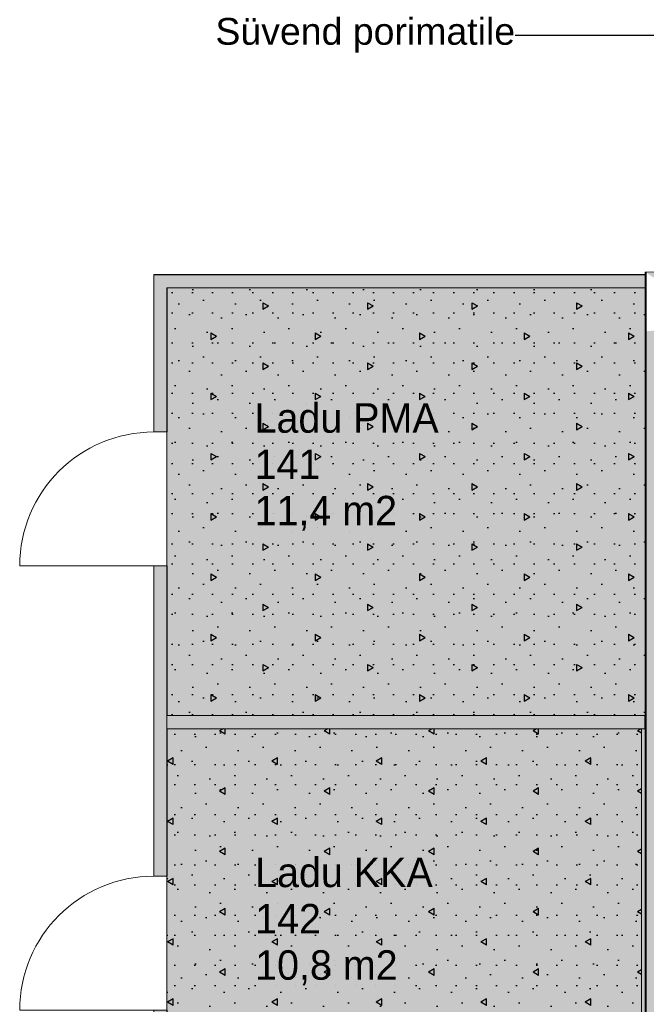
# Model space of a CAD drawing. Header units: millimetres. Extents: x -440702 to -371925, y -30725 to 14204.
# Tile 220 of 256: x -440702 to -436027, y -11237 to -3887. Entities that reach past the tile are written whole.
import ezdxf
from ezdxf.enums import TextEntityAlignment as Align

# ---------------------------------------------------------------- set-up
doc = ezdxf.new("R2010")
doc.units = ezdxf.units.MM
doc.header["$MEASUREMENT"] = 0
for name, color, linetype in [('A-AREA.IFC Model', 7, 'Continuous'), ('New_A-WALL.IFC Model', 7, 'Continuous'), ('SA viimistlus_põrand', 7, 'Continuous')]:
    doc.layers.add(name, color=color, linetype=linetype)
for name, color, linetype, lineweight in [('ARCHICAD Zone Stamps_Pen_No__1', 7, 'Continuous', 13), ('New_A-WALL.IFC Model_Pen_No__1', 7, 'Continuous', 13), ('New_ARCHICAD Doors_Pen_No__1', 7, 'Continuous', 13), ('New_I-WALL.IFC Model_Pen_No__1', 7, 'Continuous', 13), ('SA viimistlus_põrand_Pen_No__1', 7, 'Continuous', 13), ('SA viimistlus_põrand_Pen_No__42', 8, 'Continuous', 25)]:
    doc.layers.add(name, color=color, linetype=linetype, lineweight=lineweight)
doc.layers.add('New_A-WALL.IFC Model_Pen_No__160', color=7, linetype='Continuous', lineweight=0, true_color=0xe8e8e8)
doc.styles.add('GENERATED_STYLE_1', font='txt')
doc.styles.add('GENERATED_STYLE_2', font='txt')
doc.dimstyles.new('GENERATED_STYLE__1', dxfattribs={"dimtxt": 0.18, "dimasz": 109.44, "dimexe": 0.18, "dimexo": 0.0625, "dimgap": 0.09, "dimtad": 0, "dimtih": 1, "dimtoh": 1, "dimdec": 4, "dimzin": 0, "dimdsep": 46, "dimcen": 0.09, "dimadec": 0, "dimazin": 0, "dimtfac": 1, "dimtdec": 4, "dimtmove": 0, "dimatfit": 3, "dimldrblk": 'ARROWHEAD_11', "dimfxl": 1, "dimtolj": 1, "dimtzin": 0, "dimarcsym": 0})

# ---------------------------------------------------------------- blocks, each defined once
blk = doc.blocks.new('Ladu PMA_141_30_1', base_point=(-438949.7, -6700))
at = {"layer": 'A-AREA.IFC Model', "linetype": 'Continuous', "lineweight": 0, "true_color": 0xe6ebee}
blk.add_hatch(color=254, dxfattribs=at).paths.add_polyline_path([(-436035.9, -5889.9), (-439603.1, -5889.9), (-439603.1, -9081.2), (-436035.9, -9081.2)])
at = {"layer": 'ARCHICAD Zone Stamps_Pen_No__1', "color": 7, "lineweight": 13, "style": 'GENERATED_STYLE_1'}
for tag, p in [('ROOM_NAME', (-438949.7, -6750.3)), ('ROOM_NUMBER', (-438949.7, -7096)), ('ROOM_AREA', (-438949.7, -7441.7))]:
    blk.add_attdef(tag, text='', height=220, dxfattribs=at).set_placement(p, align=Align.TOP_LEFT)
blk = doc.blocks.new('Ladu KKA_142_31_1', base_point=(-438945.4, -10092.3))
at = {"layer": 'A-AREA.IFC Model', "linetype": 'Continuous', "lineweight": 0, "true_color": 0xe6f3ff}
blk.add_hatch(color=7, dxfattribs=at).paths.add_polyline_path([(-436035.9, -12198.5), (-436035.9, -9181.2), (-439603.1, -9181.2), (-439603.1, -12211.4), (-436897.1, -12211.4), (-436897.1, -12198.5)])
at = {"layer": 'ARCHICAD Zone Stamps_Pen_No__1', "color": 7, "lineweight": 13, "style": 'GENERATED_STYLE_1'}
for tag, p in [('ROOM_NAME', (-438945.4, -10142.6)), ('ROOM_NUMBER', (-438945.4, -10488.3)), ('AC_TextStyle_1', (-438945.4, -10834))]:
    blk.add_attdef(tag, text='', height=220, dxfattribs=at).set_placement(p, align=Align.TOP_LEFT)
blk = doc.blocks.new('Slab_43_1', base_point=(-439603.2, -12172.5))
at = {"layer": 'SA viimistlus_põrand_Pen_No__42', "linetype": 'Continuous', "lineweight": 25}
h = blk.add_hatch(dxfattribs=at)
h.set_pattern_fill('kergbetoon_0001', color=8, style=0, pattern_type=2)
h.set_pattern_definition([(90, (-437220.2, -10346.7), (-779.42, 0), [48.75, -401.25]), (90, (-437609.9, -10121.7), (-779.42, 0), [48.75, -401.25]), (150, (-437220.2, -10346.7), (389.71, 675), [48.75, -401.25]), (150, (-437220.2, -9896.7), (389.71, 675), [48.75, -401.25]), (210, (-437220.2, -10297.9), (-389.71, 675), [48.75, -401.25]), (210, (-437220.2, -9847.9), (-389.71, 675), [48.75, -401.25]), (90, (-437295.19, -10346.67), (-150, 0), [0, -150, 0, -225]), (135, (-437295.19, -10271.67), (106.066, 106.066), [0, -112.5, 0, -187.5])])
h.paths.add_polyline_path([(-439603.2, -12172.5), (-436063.2, -12172.5), (-436063.2, -9181.2), (-439603.2, -9181.2)])
at = {"layer": 'SA viimistlus_põrand_Pen_No__1', "color": 7, "linetype": 'Continuous', "lineweight": 13, "flags": 128}
blk.add_lwpolyline([(-439603.2, -12172.5), (-436063.2, -12172.5), (-436063.2, -9181.2), (-439603.2, -9181.2)], close=True, dxfattribs=at)
blk = doc.blocks.new('Slab_44_1', base_point=(-439603.2, -9081.2))
at = {"layer": 'SA viimistlus_põrand_Pen_No__42', "linetype": 'Continuous', "lineweight": 25}
h = blk.add_hatch(dxfattribs=at)
h.set_pattern_fill('kergbetoon_0001', color=8, style=0, pattern_type=2)
h.set_pattern_definition([(270, (-436939, -6675), (779.42, 0), [48.75, -401.25]), (270, (-436549.3, -6900), (779.42, 0), [48.75, -401.25]), (330, (-436939, -6675), (389.71, 675), [48.75, -401.25]), (330, (-436939, -7125), (389.71, 675), [48.75, -401.25]), (30, (-436939, -6723.7), (-389.71, 675), [48.75, -401.25]), (30, (-436939, -7173.7), (-389.71, 675), [48.75, -401.25]), (270, (-436863.98, -6674.97), (150, 0), [0, -150, 0, -225]), (315, (-436863.98, -6749.97), (106.066, 106.066), [0, -112.5, 0, -187.5])])
h.paths.add_polyline_path([(-439603.2, -9081.2), (-436027.1, -9081.2), (-436027.1, -5889.9), (-439603.2, -5889.9)])
at = {"layer": 'SA viimistlus_põrand_Pen_No__1', "color": 7, "linetype": 'Continuous', "lineweight": 13, "flags": 128}
blk.add_lwpolyline([(-439603.2, -9081.2), (-436027.1, -9081.2), (-436027.1, -5889.9), (-439603.2, -5889.9)], close=True, dxfattribs=at)
blk = doc.blocks.new('Wall_50_1', base_point=(-435696.4, -12602.5))
at = {"layer": 'New_A-WALL.IFC Model_Pen_No__160', "linetype": 'Continuous', "lineweight": 0, "true_color": 0x747474}
for points in [[(-436035.9, -5770.8), (-436026.9, -5776.6), (-436026.9, -5770.5)], [(-436026.9, -12857.5), (-436026.9, -5776.6), (-436035.9, -5770.8), (-436035.9, -12857.5)], [(-435826.9, -5765.2), (-436026.9, -5770.5), (-436026.9, -5776.6), (-435826.9, -5906.8)], [(-435376.9, -5753.1), (-435826.9, -5765.2), (-435826.9, -5906.8), (-435386.5, -6193.5), (-435376.9, -6193.2)], [(-435386.5, -6193.5), (-435826.9, -5906.8), (-435826.9, -6205.3)], [(-436026.9, -6210.7), (-436026.9, -12857.5), (-436011.3, -12857.5), (-435826.9, -12708.2), (-435826.9, -6205.3)], [(-435826.9, -6205.3), (-435826.9, -12347.5), (-435381.6, -12347.5), (-435376.9, -12343.7), (-435376.9, -6199.7), (-435386.5, -6193.5)], [(-435376.9, -6193.2), (-435386.5, -6193.5), (-435376.9, -6199.7)], [(-435376.9, -6213.2), (-435376.9, -12327.5), (-435356.9, -12327.5), (-435356.9, -6212.7)], [(-435376.9, -12343.7), (-435381.6, -12347.5), (-435376.9, -12347.5)], [(-435826.9, -12708.2), (-436011.3, -12857.5), (-435826.9, -12857.5)], [(-435826.9, -12857.5), (-436011.3, -12857.5), (-436026.9, -12870.2), (-436026.9, -12877.5), (-435826.9, -12877.5)], [(-436026.9, -12857.5), (-436026.9, -12870.2), (-436011.3, -12857.5)], [(-436035.9, -12877.5), (-436026.9, -12877.5), (-436026.9, -12870.2)]]:
    blk.add_hatch(color=8, dxfattribs=at).paths.add_polyline_path(points)
at = {"layer": 'New_A-WALL.IFC Model_Pen_No__1', "color": 7, "linetype": 'Continuous', "lineweight": 13}
for p, q in [((-436026.9, -5770.5), (-436026.9, -5776.6)), ((-436026.9, -12857.5), (-436026.9, -5776.6)), ((-435826.9, -5765.2), (-435826.9, -5906.8)), ((-435826.9, -12708.2), (-435826.9, -6205.3)), ((-435376.9, -6193.2), (-435376.9, -6199.7)), ((-435376.9, -12343.7), (-435376.9, -6199.7))]:
    blk.add_line(p, q, dxfattribs=at)
at = {"layer": 'New_A-WALL.IFC Model_Pen_No__1', "color": 7, "linetype": 'Continuous', "lineweight": 13, "flags": 128}
for points in [[(-436035.9, -5770.8), (-436026.9, -5770.5)], [(-436035.9, -5770.8), (-436035.9, -12198.5)], [(-436026.9, -5770.5), (-435826.9, -5765.2)], [(-435826.9, -5765.2), (-435376.9, -5753.1)], [(-435356.9, -7679.1), (-435356.9, -6212.7)], [(-435356.9, -12327.5), (-435356.9, -7979.1)]]:
    blk.add_lwpolyline(points, dxfattribs=at)
at = {"layer": 'New_I-WALL.IFC Model_Pen_No__1', "color": 7, "linetype": 'Continuous', "lineweight": 13}
for p, q in [((-435376.9, -12343.7), (-435376.9, -12347.5)), ((-435826.9, -12708.2), (-435826.9, -12857.5)), ((-436026.9, -12870.2), (-436026.9, -12877.5))]:
    blk.add_line(p, q, dxfattribs=at)
at = {"layer": 'New_I-WALL.IFC Model_Pen_No__1', "color": 7, "linetype": 'Continuous', "lineweight": 13, "flags": 128}
for points in [[(-436035.9, -12877.5), (-436026.9, -12877.5)], [(-436026.9, -12877.5), (-435826.9, -12877.5)]]:
    blk.add_lwpolyline(points, dxfattribs=at)
blk = doc.blocks.new('Door (Wall) 49')
at = {"layer": 'New_ARCHICAD Doors_Pen_No__1', "color": 7, "linetype": 'Continuous', "lineweight": 13}
blk.add_line((500, 0), (500, 1000), dxfattribs=at)
blk.add_arc((500, 0), 1000, 90, 180, dxfattribs=at)
blk = doc.blocks.new('Door (Wall) 50')
at = {"layer": 'New_ARCHICAD Doors_Pen_No__1', "color": 7, "linetype": 'Continuous', "lineweight": 13}
blk.add_line((500, 0), (500, 1000), dxfattribs=at)
blk.add_arc((500, 0), 1000, 90, 180, dxfattribs=at)
blk = doc.blocks.new('Wall_91_1', base_point=(-439652.1, -12586.4))
at = {"layer": 'New_A-WALL.IFC Model_Pen_No__160', "linetype": 'Continuous', "lineweight": 0, "true_color": 0x747474}
for points in [[(-439701.1, -6964.9), (-439701.1, -5790.9), (-439702.1, -5789.9), (-439702.1, -6964.9)], [(-439603.1, -6964.9), (-439603.1, -5888.9), (-439701.1, -5790.9), (-439701.1, -6964.9)], [(-439602.1, -6964.9), (-439602.1, -5889.9), (-439603.1, -5888.9), (-439603.1, -6964.9)], [(-439701.1, -10281.2), (-439701.1, -7964.9), (-439702.1, -7964.9), (-439702.1, -10281.2)], [(-439603.1, -10281.2), (-439603.1, -7964.9), (-439701.1, -7964.9), (-439701.1, -10281.2)], [(-439602.1, -10281.2), (-439602.1, -7964.9), (-439603.1, -7964.9), (-439603.1, -10281.2)], [(-439701.1, -12536.4), (-439701.1, -11281.2), (-439702.1, -11281.2), (-439702.1, -12536.4)], [(-439603.1, -12536.4), (-439603.1, -11281.2), (-439701.1, -11281.2), (-439701.1, -12536.4)], [(-439602.1, -12536.4), (-439602.1, -11281.2), (-439603.1, -11281.2), (-439603.1, -12536.4)]]:
    blk.add_hatch(color=8, dxfattribs=at).paths.add_polyline_path(points)
at = {"layer": 'New_A-WALL.IFC Model_Pen_No__1', "color": 7, "linetype": 'Continuous', "lineweight": 13}
for p, q in [((-439701.1, -6964.9), (-439701.1, -5790.9)), ((-439603.1, -6964.9), (-439603.1, -5888.9)), ((-439602.1, -6964.9), (-439702.1, -6964.9)), ((-439602.1, -7964.9), (-439702.1, -7964.9)), ((-439701.1, -10281.2), (-439701.1, -7964.9)), ((-439603.1, -10281.2), (-439603.1, -7964.9)), ((-439602.1, -10281.2), (-439702.1, -10281.2)), ((-439602.1, -11281.2), (-439702.1, -11281.2)), ((-439701.1, -12536.4), (-439701.1, -11281.2)), ((-439603.1, -12536.4), (-439603.1, -11281.2))]:
    blk.add_line(p, q, dxfattribs=at)
at = {"layer": 'New_A-WALL.IFC Model_Pen_No__1', "color": 7, "linetype": 'Continuous', "lineweight": 13, "flags": 128}
for points in [[(-439702.1, -5789.9), (-439702.1, -6964.9)], [(-439602.1, -6964.9), (-439602.1, -5889.9)], [(-439702.1, -7964.9), (-439702.1, -10281.2)], [(-439602.1, -9081.2), (-439602.1, -7964.9)], [(-439602.1, -10281.2), (-439602.1, -9181.2)], [(-439702.1, -11281.2), (-439702.1, -12536.4)], [(-439602.1, -12211.4), (-439602.1, -11281.2)], [(-439602.1, -12536.4), (-439602.1, -12311.4)]]:
    blk.add_lwpolyline(points, dxfattribs=at)
at = {"layer": 'New_ARCHICAD Doors_Pen_No__1', "color": 7, "linetype": 'Continuous', "lineweight": 13, "xscale": -1, "zscale": 1000, "rotation": 90}
for name, p in [('Door (Wall) 49', (-439702.1, -7464.9)), ('Door (Wall) 50', (-439702.1, -10781.2))]:
    blk.add_blockref(name, p, dxfattribs=at)
blk = doc.blocks.new('Wall_92_1', base_point=(-439652.1, -5839.9))
at = {"layer": 'New_A-WALL.IFC Model_Pen_No__160', "linetype": 'Continuous', "lineweight": 0, "true_color": 0x747474}
for points in [[(-439701.1, -5790.9), (-436035.9, -5790.9), (-436035.9, -5789.9), (-439702.1, -5789.9)], [(-439603.1, -5888.9), (-436035.9, -5888.9), (-436035.9, -5790.9), (-439701.1, -5790.9)], [(-439602.1, -5889.9), (-436035.9, -5889.9), (-436035.9, -5888.9), (-439603.1, -5888.9)]]:
    blk.add_hatch(color=8, dxfattribs=at).paths.add_polyline_path(points)
at = {"layer": 'New_A-WALL.IFC Model_Pen_No__1', "color": 7, "linetype": 'Continuous', "lineweight": 13}
for p, q in [((-439701.1, -5790.9), (-436035.9, -5790.9)), ((-439603.1, -5888.9), (-436035.9, -5888.9))]:
    blk.add_line(p, q, dxfattribs=at)
at = {"layer": 'New_A-WALL.IFC Model_Pen_No__1', "color": 7, "linetype": 'Continuous', "lineweight": 13, "flags": 128}
for points in [[(-436035.9, -5789.9), (-439702.1, -5789.9)], [(-436035.9, -5889.9), (-436035.9, -5789.9)], [(-439602.1, -5889.9), (-436035.9, -5889.9)]]:
    blk.add_lwpolyline(points, dxfattribs=at)
blk = doc.blocks.new('Wall_93_1', base_point=(-439652.1, -9131.2))
at = {"layer": 'New_A-WALL.IFC Model_Pen_No__160', "linetype": 'Continuous', "lineweight": 0, "true_color": 0x747474}
for points in [[(-439602.1, -9082.2), (-436038.1, -9082.2), (-436038.1, -9081.2), (-439602.1, -9081.2)], [(-439602.1, -9180.2), (-436038.1, -9180.2), (-436038.1, -9082.2), (-439602.1, -9082.2)], [(-439602.1, -9181.2), (-436038.1, -9181.2), (-436038.1, -9180.2), (-439602.1, -9180.2)]]:
    blk.add_hatch(color=8, dxfattribs=at).paths.add_polyline_path(points)
at = {"layer": 'New_A-WALL.IFC Model_Pen_No__1', "color": 7, "linetype": 'Continuous', "lineweight": 13}
for p, q in [((-439602.1, -9082.2), (-436038.1, -9082.2)), ((-439602.1, -9180.2), (-436038.1, -9180.2))]:
    blk.add_line(p, q, dxfattribs=at)
at = {"layer": 'New_A-WALL.IFC Model_Pen_No__1', "color": 7, "linetype": 'Continuous', "lineweight": 13, "flags": 128}
for points in [[(-436038.1, -9081.2), (-439602.1, -9081.2)], [(-436038.1, -9181.2), (-436038.1, -9081.2)], [(-439602.1, -9181.2), (-436038.1, -9181.2)]]:
    blk.add_lwpolyline(points, dxfattribs=at)
blk = doc.blocks.new('ARROWHEAD_11')
at = {"color": 0, "linetype": 'Continuous', "lineweight": 0}
blk.add_line((0, 0), (-1, 0), dxfattribs=at)
at = {"color": 0, "linetype": 'Continuous', "lineweight": 0, "const_width": 0.25, "flags": 128}
blk.add_lwpolyline([(-0.125, 0, 1), (0.125, 0, 1)], format="xyb", close=True, dxfattribs=at)

msp = doc.modelspace()

# ---------------------------------------------------------------- linework, layer by layer
at = {"layer": 'A-AREA.IFC Model', "color": 254, "linetype": 'Continuous', "lineweight": 0, "true_color": 0xe6ebee, "flags": 128}
msp.add_lwpolyline([(-436035.9, -5889.9), (-439603.1, -5889.9), (-439603.1, -9081.2), (-436035.9, -9081.2)], close=True, dxfattribs=at)
at = {"layer": 'A-AREA.IFC Model', "color": 7, "linetype": 'Continuous', "lineweight": 0, "true_color": 0xe6f3ff, "flags": 128}
msp.add_lwpolyline([(-436035.9, -12198.5), (-436035.9, -9181.2), (-439603.1, -9181.2), (-439603.1, -12211.4), (-436897.1, -12211.4), (-436897.1, -12198.5)], close=True, dxfattribs=at)

# ---------------------------------------------------------------- block references
at = {"layer": 'A-AREA.IFC Model', "color": 7, "linetype": 'Continuous', "lineweight": 13}
for name, p, values in [('Ladu PMA_141_30_1', (-438949.7, -6700), {'ROOM_NAME': 'Ladu PMA', 'ROOM_NUMBER': '141', 'ROOM_AREA': '11,4 m2'}), ('Ladu KKA_142_31_1', (-438945.4, -10092.3), {'AC_TextStyle_1': '10,8 m2', 'ROOM_NAME': 'Ladu KKA', 'ROOM_NUMBER': '142'})]:
    msp.add_blockref(name, p, dxfattribs=at).add_auto_attribs(values)
at = {"layer": 'New_A-WALL.IFC Model', "color": 7, "lineweight": 35}
for name, p in [('Wall_91_1', (-439652.1, -12586.4)), ('Wall_92_1', (-439652.1, -5839.9)), ('Wall_50_1', (-435696.4, -12602.5)), ('Wall_93_1', (-439652.1, -9131.2))]:
    msp.add_blockref(name, p, dxfattribs=at)
at = {"layer": 'SA viimistlus_põrand', "color": 7, "linetype": 'Continuous', "lineweight": 13}
for name, p in [('Slab_44_1', (-439603.2, -9081.2)), ('Slab_43_1', (-439603.2, -12172.5))]:
    msp.add_blockref(name, p, dxfattribs=at)

# ---------------------------------------------------------------- texts
at = {"layer": 'SA viimistlus_põrand_Pen_No__1', "color": 7, "linetype": 'Continuous', "lineweight": 13, "insert": (-437005.7, -4004.1), "char_height": 200, "attachment_point": 6, "style": 'GENERATED_STYLE_2'}
msp.add_mtext('\\A1;{\\pqr;\\fArial Baltic|b0|i0|c186|p34;Süvend porimatile}', dxfattribs=at)

# ---------------------------------------------------------------- leaders
at = {"layer": 'SA viimistlus_põrand_Pen_No__1', "color": 7, "linetype": 'Continuous', "lineweight": 13, "annotation_type": 0, "has_hookline": 1, "hookline_direction": 1, "text_width": 2209.8}
msp.add_leader([(-435165.3, -6616.9), (-435925.7, -4004.1), (-437005.6, -4004.1)], dimstyle='GENERATED_STYLE__1', dxfattribs=at)

doc.saveas('drawing.dxf')
